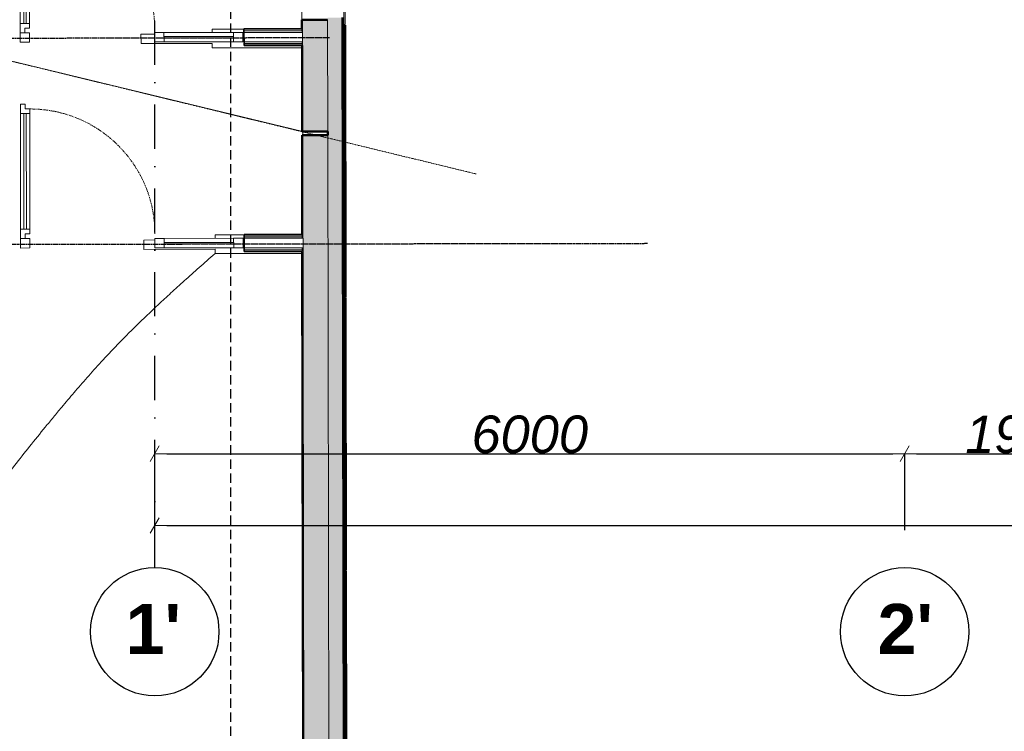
# Model space of a CAD drawing. Header units: millimetres. Extents: x -1662057 to -197461, y -941126 to 63888.
# Tile 147 of 209: x -1589940 to -1582063, y -326751 to -321056. Entities that reach past the tile are written whole.
import ezdxf

# ---------------------------------------------------------------- set-up
doc = ezdxf.new("R2010")
doc.units = ezdxf.units.MM
for name, pattern in [('( DASHED )', [0.75, 0.5, -0.25]), ('CENTER', [50.8, 31.75, -6.35, 6.35, -6.35]), ('Dot & Dashed', [670.277762, 352.777767, -176.388884, 0, -141.111112]), ('Grid Line', [22.225, 12.7, -3.175, 3.175, -3.175]), ('HIDDEN', [9.525, 6.35, -3.175])]:
    doc.linetypes.add(name, pattern=pattern)
doc.layers.get('0').update_dxf_attribs({"linetype": 'CONTINUOUS'})
doc.layers.get('Defpoints').update_dxf_attribs({"linetype": 'CONTINUOUS'})
for name, color, linetype, lineweight in [('A-DETL', 90, 'CONTINUOUS', 5), ('A-Door', 252, 'CONTINUOUS', 0), ('A-DOOR-FRAM', 31, 'CONTINUOUS', 18), ('A-DOOR-GLAZ', 31, 'CONTINUOUS', 18), ('A-FLOR', 192, 'CONTINUOUS', 5), ('A-Wall', 252, 'CONTINUOUS', 0), ('A-WALL-PATT', 111, 'CONTINUOUS', 50), ('I-WALL', 2, 'CONTINUOUS', 18), ('S-GRID', 1, 'CONTINUOUS', 9), ('VS_AS', 5, 'CONTINUOUS', 25)]:
    doc.layers.add(name, color=color, linetype=linetype, lineweight=lineweight)
doc.layers.add('Ar-Izmeri.Asis', color=7, linetype='CONTINUOUS')
doc.layers.add('AR-PIEZIMES', color=7, linetype='CONTINUOUS')
doc.styles.add('GENERATED_STYLE_3', font='ariali.ttf')
doc.styles.add('GENERATED_STYLE_5', font='arialbd.ttf')
doc.dimstyles.new('GENERATED_STYLE__4', dxfattribs={"dimtxt": 300, "dimasz": 95, "dimexe": 0.18, "dimexo": 300, "dimgap": 0.09, "dimtad": 1, "dimtih": 1, "dimtoh": 1, "dimdec": 0, "dimzin": 0, "dimdsep": 46, "dimtxsty": 'GENERATED_STYLE_3', "dimblk": 'ARROWHEAD_2', "dimblk1": 'ARROWHEAD_2', "dimblk2": 'ARROWHEAD_2', "dimcen": 0.09, "dimclrd": 39, "dimclre": 39, "dimclrt": 7, "dimadec": 0, "dimazin": 0, "dimtfac": 1, "dimtdec": 4, "dimtmove": 0, "dimatfit": 3, "dimfxl": 1, "dimtolj": 1, "dimtzin": 0, "dimarcsym": 0})

# ---------------------------------------------------------------- blocks, each defined once
blk = doc.blocks.new('ARROWHEAD_2')
at = {"color": 0, "linetype": 'Continuous', "lineweight": 0}
for p, q in [((0, 0), (-1, 0)), ((-0.378, -0.655), (0.378, 0.655))]:
    blk.add_line(p, q, dxfattribs=at)
blk = doc.blocks.new('*D1335')
at = {"layer": 'Ar-Izmeri.Asis', "color": 39, "linetype": 'Continuous', "lineweight": -2, "transparency": 16777216}
for p, q in [((-1588859.5, -325140.4), (-1588859.5, -325103.6)), ((-1588764.5, -325103.8), (-1557054.9, -325103.8)), ((-1556959.9, -325140.4), (-1556959.9, -325103.6))]:
    blk.add_line(p, q, dxfattribs=at)
at = {"layer": 'Defpoints', "color": 0, "linetype": 'Continuous', "transparency": 16777216}
for p in [(-1556959.9, -325103.8), (-1588859.5, -325440.4), (-1556959.9, -325440.4)]:
    blk.add_point(p, dxfattribs=at)
at = {"layer": 'Ar-Izmeri.Asis', "color": 39, "linetype": 'Continuous', "lineweight": -2, "transparency": 16777216, "xscale": 95, "yscale": 95, "zscale": 95, "rotation": 180}
blk.add_blockref('ARROWHEAD_2', (-1588859.5, -325103.8), dxfattribs=at)
at = {"layer": 'Ar-Izmeri.Asis', "color": 39, "linetype": 'Continuous', "lineweight": -2, "transparency": 16777216, "xscale": 95, "yscale": 95, "zscale": 95}
blk.add_blockref('ARROWHEAD_2', (-1556959.9, -325103.8), dxfattribs=at)
at = {"layer": 'Ar-Izmeri.Asis', "color": 7, "linetype": 'Continuous', "lineweight": 9, "transparency": 16777216, "insert": (-1572909.7, -324950.6), "char_height": 300, "attachment_point": 5, "style": 'GENERATED_STYLE_3'}
blk.add_mtext('\\A1;31900', dxfattribs=at)
blk = doc.blocks.new('*D1336')
at = {"layer": 'Ar-Izmeri.Asis', "color": 39, "linetype": 'Continuous', "lineweight": -2, "transparency": 16777216}
for p, q in [((-1588859.5, -325140.4), (-1588859.5, -324528.8)), ((-1588764.5, -324529), (-1582954.4, -324529)), ((-1582859.4, -325140.4), (-1582859.4, -324528.8))]:
    blk.add_line(p, q, dxfattribs=at)
at = {"layer": 'Defpoints', "color": 0, "linetype": 'Continuous', "transparency": 16777216}
for p in [(-1582859.4, -324529), (-1588859.5, -325440.4), (-1582859.4, -325440.4)]:
    blk.add_point(p, dxfattribs=at)
at = {"layer": 'Ar-Izmeri.Asis', "color": 39, "linetype": 'Continuous', "lineweight": -2, "transparency": 16777216, "xscale": 95, "yscale": 95, "zscale": 95, "rotation": 180}
blk.add_blockref('ARROWHEAD_2', (-1588859.5, -324529), dxfattribs=at)
at = {"layer": 'Ar-Izmeri.Asis', "color": 39, "linetype": 'Continuous', "lineweight": -2, "transparency": 16777216, "xscale": 95, "yscale": 95, "zscale": 95}
blk.add_blockref('ARROWHEAD_2', (-1582859.4, -324529), dxfattribs=at)
at = {"layer": 'Ar-Izmeri.Asis', "color": 7, "linetype": 'Continuous', "lineweight": 9, "transparency": 16777216, "insert": (-1585859.5, -324375.8), "char_height": 300, "attachment_point": 5, "style": 'GENERATED_STYLE_3'}
blk.add_mtext('\\A1;6000', dxfattribs=at)
blk = doc.blocks.new('*D1337')
at = {"layer": 'Ar-Izmeri.Asis', "color": 39, "linetype": 'Continuous', "lineweight": -2, "transparency": 16777216}
for p, q in [((-1582859.4, -325140.4), (-1582859.4, -324528.8)), ((-1582764.4, -324529), (-1581054.7, -324529)), ((-1580959.7, -325140.4), (-1580959.7, -324528.8))]:
    blk.add_line(p, q, dxfattribs=at)
at = {"layer": 'Defpoints', "color": 0, "linetype": 'Continuous', "transparency": 16777216}
for p in [(-1580959.7, -324529), (-1582859.4, -325440.4), (-1580959.7, -325440.4)]:
    blk.add_point(p, dxfattribs=at)
at = {"layer": 'Ar-Izmeri.Asis', "color": 39, "linetype": 'Continuous', "lineweight": -2, "transparency": 16777216, "xscale": 95, "yscale": 95, "zscale": 95, "rotation": 180}
blk.add_blockref('ARROWHEAD_2', (-1582859.4, -324529), dxfattribs=at)
at = {"layer": 'Ar-Izmeri.Asis', "color": 39, "linetype": 'Continuous', "lineweight": -2, "transparency": 16777216, "xscale": 95, "yscale": 95, "zscale": 95}
blk.add_blockref('ARROWHEAD_2', (-1580959.7, -324529), dxfattribs=at)
at = {"layer": 'Ar-Izmeri.Asis', "color": 7, "linetype": 'Continuous', "lineweight": 9, "transparency": 16777216, "insert": (-1581909.6, -324375.8), "char_height": 300, "attachment_point": 5, "style": 'GENERATED_STYLE_3'}
blk.add_mtext('\\A1;1900', dxfattribs=at)
blk = doc.blocks.new('PBL_BIOR_savienojuma_dalas - PBL - BIOR - Ieejas durvis iekšējās-4011818-Pirmā stāva plāns uz atzīmes 0_000 M1-150')
at = {"layer": 'A-Door'}
for p, q in [((699.4, -75), (699.4, -112.5)), ((736.9, -75), (699.4, -75)), ((736.9, -37.5), (736.9, -75)), ((774.4, -112.5), (774.4, -37.5)), ((699.4, -1037.5), (699.4, -112.5)), ((699.4, -112.5), (774.4, -112.5)), ((726.9, -1037.5), (726.9, -112.5)), ((746.9, -112.5), (746.9, -1037.5)), ((774.4, -112.5), (774.4, -1037.5)), ((699.4, -1037.5), (774.4, -1037.5)), ((699.4, -1075), (699.4, -1037.5)), ((736.9, -1075), (699.4, -1075)), ((736.9, -1112.5), (736.9, -1075)), ((774.4, -1037.5), (774.4, -1112.5)), ((736.9, -1112.5), (774.4, -1112.5))]:
    blk.add_line(p, q, dxfattribs=at)
at = {"layer": 'A-Door', "linetype": 'CENTER', "lineweight": 5}
blk.add_line((746.9, -1037.5), (726.9, -1037.5), dxfattribs=at)
at = {"layer": 'A-Door', "color": 250, "linetype": 'CENTER', "lineweight": 5}
blk.add_arc((699.4, -75), 1000, 180, 270, dxfattribs=at)
at = {"layer": 'A-DOOR-FRAM'}
for p, q in [((-1005.6, -37.5), (-1005.6, 37.5)), ((-1005.6, 37.5), (-930.6, 37.5)), ((-930.6, 37.5), (-930.6, -37.5)), ((-375.6, 37.5), (-930.6, 37.5)), ((-375.6, -37.5), (-375.6, 37.5)), ((-375.6, 37.5), (-300.6, 37.5)), ((-300.6, 37.5), (-300.6, -37.5)), ((699.4, -37.5), (699.4, 37.5)), ((699.4, 37.5), (774.4, 37.5)), ((774.4, 37.5), (774.4, -37.5)), ((-930.6, -37.5), (-1005.6, -37.5)), ((-930.6, -37.5), (-375.6, -37.5)), ((-300.6, -37.5), (-375.6, -37.5)), ((774.4, -37.5), (699.4, -37.5))]:
    blk.add_line(p, q, dxfattribs=at)
at = {"layer": 'A-DOOR-GLAZ'}
for p, q in [((-930.6, -5), (-930.6, 5)), ((-930.6, 5), (-375.6, 5)), ((-375.6, 5), (-375.6, -5)), ((-375.6, -5), (-930.6, -5))]:
    blk.add_line(p, q, dxfattribs=at)

msp = doc.modelspace()

# ---------------------------------------------------------------- hatches: boundary and pattern name
at = {"layer": 'A-Wall', "true_color": 0x636466}
h = msp.add_hatch(color=251, dxfattribs=at)
h.paths.add_polyline_path([(-1587675.63164, -321950.51458), (-1587676.66873, -321232.73599), (-1587681.66873, -321232.7431), (-1587680.63164, -321950.5218)], flags=0)
h.paths.add_polyline_path([(-1587676.7771, -321157.73607), (-1587676.92366, -321056.30087), (-1587681.92365, -321056.30809), (-1587681.77709, -321157.74318)], flags=0)
h = msp.add_hatch(color=251, dxfattribs=at)
h.paths.add_polyline_path([(-1587673.26983, -323585.14089), (-1587673.27152, -323585.13744), (-1587674.2889, -322879.83469), (-1587679.2889, -322879.84179), (-1587678.26631, -323587.58058)], flags=0)
h.paths.add_polyline_path([(-1587674.39727, -322804.83477), (-1587675.58702, -321981.39585), (-1587680.58702, -321981.40308), (-1587679.39726, -322804.84187)], flags=0)
h = msp.add_hatch(color=251, dxfattribs=at)
h.paths.add_polyline_path([(-1587652.38315, -338040.95935), (-1587665.71133, -328816.4346), (-1587670.70781, -328818.87429), (-1587657.37963, -338043.39904)], flags=0)
h.paths.add_polyline_path([(-1587666.3701, -328360.49064), (-1587673.26983, -323585.14089), (-1587678.26631, -323587.58058), (-1587671.36658, -328362.93034)], flags=0)
at = {"layer": 'A-WALL-PATT', "true_color": 0x636466}
for points in [[(-1587475.63185, -321950.2256), (-1587476.92387, -321056.0119), (-1587676.92366, -321056.30087), (-1587675.63164, -321950.51458)], [(-1587353.4951, -323429.00057), (-1587356.94816, -321039.11524), (-1587476.94803, -321039.28862), (-1587473.41062, -323487.55319), (-1587360.48256, -323432.41242)], [(-1587473.41062, -323487.55319), (-1587475.58723, -321981.10688), (-1587675.58702, -321981.39585), (-1587673.26983, -323585.14089)], [(-1587332.12638, -338218.43656), (-1587353.4951, -323429.00057), (-1587473.41062, -323487.55319), (-1587452.04191, -338276.98918)]]:
    msp.add_hatch(color=251, dxfattribs=at).paths.add_polyline_path(points, flags=0)
h = msp.add_hatch(color=251, dxfattribs=at)
h.paths.add_polyline_path([(-1587452.52394, -337943.37165), (-1587465.85212, -328718.8469), (-1587665.71133, -328816.4346), (-1587652.38315, -338040.95935)], flags=0)
h.paths.add_polyline_path([(-1587465.95784, -328645.67927), (-1587473.41062, -323487.55319), (-1587673.26983, -323585.14089), (-1587665.34929, -328359.9922), (-1587616.9848, -328336.37668)], flags=0)

# ---------------------------------------------------------------- linework, layer by layer
at = {"color": 251, "lineweight": 5, "true_color": 0x636466}
for p, q in [((-1587349.99751, -318928.45703), (-1587346.86714, -321095.08587)), ((-1587336.86715, -321095.07142), (-1587339.99752, -318928.44259)), ((-1587346.86714, -321095.08587), (-1587336.86715, -321095.07142))]:
    msp.add_line(p, q, dxfattribs=at)
at = {"layer": 'A-DETL', "color": 252, "linetype": 'HIDDEN', "lineweight": 25, "true_color": 0x939598}
for p, q in [((-1587462.21069, -321201.3168), (-1595819.15896, -321216.80868)), ((-1584916.79032, -322848.29302), (-1595916.77884, -322864.1865))]:
    msp.add_line(p, q, dxfattribs=at)
at = {"layer": 'A-FLOR', "color": 251, "true_color": 0x636466}
for p, q in [((-1588399.98593, -321131.26392), (-1588145.87784, -321130.90276)), ((-1588399.94685, -321158.76389), (-1588399.98593, -321131.26392)), ((-1588969.92851, -321172.07401), (-1588860.82026, -321171.91893)), ((-1588969.82191, -321247.07393), (-1588969.92851, -321172.07401)), ((-1587675.62958, -321951.94138), (-1590399.75841, -321292.76892)), ((-1588399.82249, -321246.2638), (-1588969.82191, -321247.07393)), ((-1588399.77274, -321281.26377), (-1588399.82249, -321246.2638)), ((-1587681.47288, -321280.24287), (-1588399.77274, -321281.26377)), ((-1587675.58702, -321981.39585), (-1587675.62958, -321951.94138)), ((-1588377.64515, -322778.21177), (-1588143.53703, -322777.87904)), ((-1588377.60589, -322805.83422), (-1588377.64515, -322778.21177)), ((-1588947.58772, -322819.02186), (-1588858.47946, -322818.89521)), ((-1588947.48112, -322894.02178), (-1588947.58772, -322819.02186)), ((-1588377.4817, -322893.21166), (-1588947.48112, -322894.02178)), ((-1588377.43196, -322928.21162), (-1588377.4817, -322893.21166)), ((-1587679.22044, -322927.21927), (-1588377.43196, -322928.21162))]:
    msp.add_line(p, q, dxfattribs=at)
for points, knots in [([(-1588377.43196, -322928.21162), (-1588421.45642, -322966.46333), (-1588485.07957, -323022.17678), (-1588564.87565, -323092.98747), (-1588641.54102, -323161.64061), (-1588731.65405, -323243.51783), (-1588864.53201, -323366.74691), (-1589011.06634, -323507.34935), (-1589160.85782, -323658.26143), (-1589289.84719, -323795.04353), (-1589384.37583, -323900.32073), (-1589454.84763, -323981.16001), (-1589505.77594, -324040.55417), (-1589555.45916, -324099.19034), (-1589610.58266, -324164.74552), (-1589670.74519, -324236.99284), (-1589757.18169, -324341.9777), (-1589861.86035, -324471.37816), (-1589982.16654, -324623.7699), (-1590058.88477, -324723.46467), (-1590096.38285, -324772.84233)], [0, 0, 0, 0, 0.037037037, 0.0555555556, 0.0740740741, 0.1111111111, 0.1481481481, 0.2222222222, 0.2962962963, 0.3703703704, 0.4444444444, 0.4814814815, 0.5185185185, 0.5555555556, 0.5925925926, 0.6435185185, 0.6944444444, 0.7962962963, 0.8981481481, 1, 1, 1, 1]), ([(-1590096.38285, -324772.84233), (-1590058.88477, -324723.46467), (-1589982.16654, -324623.7699), (-1589861.86035, -324471.37816), (-1589757.18169, -324341.9777), (-1589670.74519, -324236.99284), (-1589610.58266, -324164.74552), (-1589555.45916, -324099.19034), (-1589505.77594, -324040.55417), (-1589454.84763, -323981.16001), (-1589384.37583, -323900.32073), (-1589289.84719, -323795.04353), (-1589160.85782, -323658.26143), (-1589011.06634, -323507.34935), (-1588864.53201, -323366.74691), (-1588731.65405, -323243.51783), (-1588641.54102, -323161.64061), (-1588564.87565, -323092.98747), (-1588485.07957, -323022.17678), (-1588421.45642, -322966.46333), (-1588377.43196, -322928.21162)], [-1, -1, -1, -1, -0.8981481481, -0.7962962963, -0.6944444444, -0.6435185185, -0.5925925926, -0.5555555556, -0.5185185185, -0.4814814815, -0.4444444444, -0.3703703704, -0.2962962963, -0.2222222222, -0.1481481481, -0.1111111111, -0.0740740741, -0.0555555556, -0.037037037, 0, 0, 0, 0])]:
    msp.add_open_spline(points, degree=3, knots=knots, dxfattribs=at)
at = {"layer": 'A-Wall', "color": 251, "lineweight": 5, "true_color": 0x636466}
for p, q in [((-1587681.92365, -321056.30809), (-1587688.32286, -316627.37267)), ((-1587676.92366, -321056.30087), (-1587675.63164, -321950.51458)), ((-1587475.63185, -321950.2256), (-1587476.92387, -321056.0119)), ((-1587681.81321, -321132.7432), (-1588145.87428, -321133.40276)), ((-1587681.79515, -321145.24319), (-1588145.85652, -321145.90275)), ((-1587681.77709, -321157.74318), (-1587681.81321, -321132.7432)), ((-1587676.7771, -321157.73607), (-1588145.83875, -321158.40273)), ((-1587676.66873, -321232.73599), (-1588145.73216, -321233.40266)), ((-1587681.63261, -321257.74307), (-1587681.66873, -321232.7431)), ((-1587681.65067, -321245.24308), (-1588145.71439, -321245.90265)), ((-1587681.63261, -321257.74307), (-1588145.69662, -321258.40263)), ((-1587675.58702, -321981.39585), (-1587666.3701, -328360.49064)), ((-1587475.58723, -321981.10688), (-1587465.95784, -328645.67927)), ((-1587679.43338, -322779.8419), (-1588143.5333, -322780.50151)), ((-1587679.41532, -322792.34189), (-1588143.51554, -322793.0015)), ((-1587674.39727, -322804.83477), (-1588143.49777, -322805.50149)), ((-1587679.39726, -322804.84187), (-1587679.43338, -322779.8419)), ((-1587674.2889, -322879.83469), (-1588143.39118, -322880.50141)), ((-1587679.25277, -322904.84177), (-1587679.2889, -322879.84179)), ((-1587679.27084, -322892.34178), (-1588143.37341, -322893.0014)), ((-1587679.25277, -322904.84177), (-1588143.35564, -322905.50139))]:
    msp.add_line(p, q, dxfattribs=at)
at = {"layer": 'A-Wall', "color": 251, "lineweight": 50, "true_color": 0x636466}
for p, q in [((-1587476.92387, -321056.0119), (-1587681.92365, -321056.30809)), ((-1587681.92365, -321056.30809), (-1587681.82044, -321127.74321)), ((-1587331.93196, -338352.99563), (-1587356.94816, -321039.11524)), ((-1587336.86137, -321099.07142), (-1587346.86136, -321099.08586)), ((-1587346.86136, -321099.08586), (-1587343.71045, -323279.93549)), ((-1587336.86137, -321099.07142), (-1587333.71046, -323279.92104)), ((-1587681.62538, -321262.74307), (-1587680.63164, -321950.5218)), ((-1587475.63185, -321950.2256), (-1587680.63164, -321950.5218)), ((-1587475.58723, -321981.10688), (-1587680.58702, -321981.40308)), ((-1587680.58702, -321981.40308), (-1587679.44061, -322774.8419)), ((-1587475.63185, -321950.2256), (-1587475.58723, -321981.10688)), ((-1587671.36658, -328362.93034), (-1587679.24555, -322909.84176)), ((-1587343.71045, -323279.93549), (-1587333.71046, -323279.92104)), ((-1587343.70467, -323283.93548), (-1587333.70468, -323283.92103)), ((-1587343.70467, -323283.93548), (-1587343.50213, -323424.12118)), ((-1587333.70468, -323283.92103), (-1587333.50917, -323419.24179)), ((-1587340.55375, -325464.78511), (-1587343.50213, -323424.12118)), ((-1587330.55376, -325464.77066), (-1587333.50917, -323419.24179)), ((-1587330.55376, -325464.77066), (-1587340.55375, -325464.78511)), ((-1587340.54797, -325468.7851), (-1587330.54798, -325468.77065)), ((-1587340.54797, -325468.7851), (-1587337.39706, -327649.63472)), ((-1587330.54798, -325468.77065), (-1587327.39707, -327649.62028))]:
    msp.add_line(p, q, dxfattribs=at)
at = {"layer": 'Ar-Izmeri.Asis', "color": 251, "linetype": 'Dot & Dashed', "true_color": 0x636466}
msp.add_line((-1588859.48073, -325440.4107), (-1588859.48073, -314344.90811), dxfattribs=at)
at = {"layer": 'Ar-Izmeri.Asis', "color": 251, "linetype": 'Continuous', "true_color": 0x636466}
for centre in [(-1588859.48073, -325953.98205), (-1582859.43059, -325953.98205)]:
    msp.add_circle(centre, 513.57134, dxfattribs=at)
at = {"layer": 'I-WALL', "color": 251, "lineweight": 35, "true_color": 0x636466}
for p, q in [((-1587681.82044, -321127.74321), (-1588145.88139, -321128.40276)), ((-1588145.68952, -321263.40263), (-1588145.88139, -321128.40276)), ((-1588145.68952, -321263.40263), (-1587681.62538, -321262.74307)), ((-1587679.44061, -322774.8419), (-1588143.54041, -322775.50152)), ((-1588143.34854, -322910.50138), (-1588143.54041, -322775.50152)), ((-1588143.34854, -322910.50138), (-1587679.24555, -322909.84176))]:
    msp.add_line(p, q, dxfattribs=at)
at = {"layer": 'S-GRID', "color": 251, "linetype": 'Grid Line', "true_color": 0x636466}
msp.add_line((-1591825.57356, -320946.71381), (-1586289.67982, -322290.05609), dxfattribs=at)
at = {"layer": 'VS_AS', "color": 6, "linetype": '( DASHED )', "lineweight": 30, "ltscale": 150}
msp.add_lwpolyline([(-1618196.10494, -344012.85312), (-1617621.45605, -345089.81719), (-1588249.93116, -330499.49774), (-1588249.93116, -314579.5161), (-1581445.39644, -314579.5161), (-1581445.39644, -303362.38974), (-1574084.14581, -303362.38974), (-1574084.14581, -303211.02121)], dxfattribs=at)

# ---------------------------------------------------------------- block references
at = {"layer": 'A-Door', "color": 251, "true_color": 0x636466}
for p, rotation in [((-1589161.4117, -321197.34618), 180.0814330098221), ((-1589159.07072, -322844.44493), 180.0814330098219)]:
    msp.add_blockref('PBL_BIOR_savienojuma_dalas - PBL - BIOR - Ieejas durvis iekšējās-4011818-Pirmā stāva plāns uz atzīmes 0_000 M1-150', p, dxfattribs=dict(at, rotation=rotation))

# ---------------------------------------------------------------- texts
at = {"layer": 'AR-PIEZIMES', "color": 251, "linetype": 'Continuous', "true_color": 0x636466, "char_height": 400, "attachment_point": 1, "style": 'GENERATED_STYLE_5'}
for s, insert in [("{1'}", (-1589092.85171, -325730.78133)), ("{2'}", (-1583077.03094, -325731.12452))]:
    msp.add_mtext(s, dxfattribs=dict(at, insert=insert))

# ---------------------------------------------------------------- dimensions: what is measured, and where the dimension line sits
at = {"layer": 'Ar-Izmeri.Asis', "color": 251, "linetype": 'Continuous', "lineweight": 9, "true_color": 0x636466}
for base, p1, p2, picture, middle in [((-1582859.43059, -324529.02253), (-1588859.48073, -325440.4107), (-1582859.43059, -325440.4107), '*D1336', (-1585859.45566, -324375.76064)), ((-1580959.69844, -324529.02253), (-1582859.43059, -325440.4107), (-1580959.69844, -325440.4107), '*D1337', (-1581909.56451, -324375.76064)), ((-1556959.87956, -325103.82944), (-1588859.48073, -325440.4107), (-1556959.87956, -325440.4107), '*D1335', (-1572909.68015, -324950.56755))]:
    dim = msp.add_linear_dim(base=base, p1=p1, p2=p2, dimstyle='GENERATED_STYLE__4', dxfattribs=at)
    dim.commit()
    dim.dimension.update_dxf_attribs({"geometry": picture, "text_midpoint": middle})

doc.saveas('drawing.dxf')
